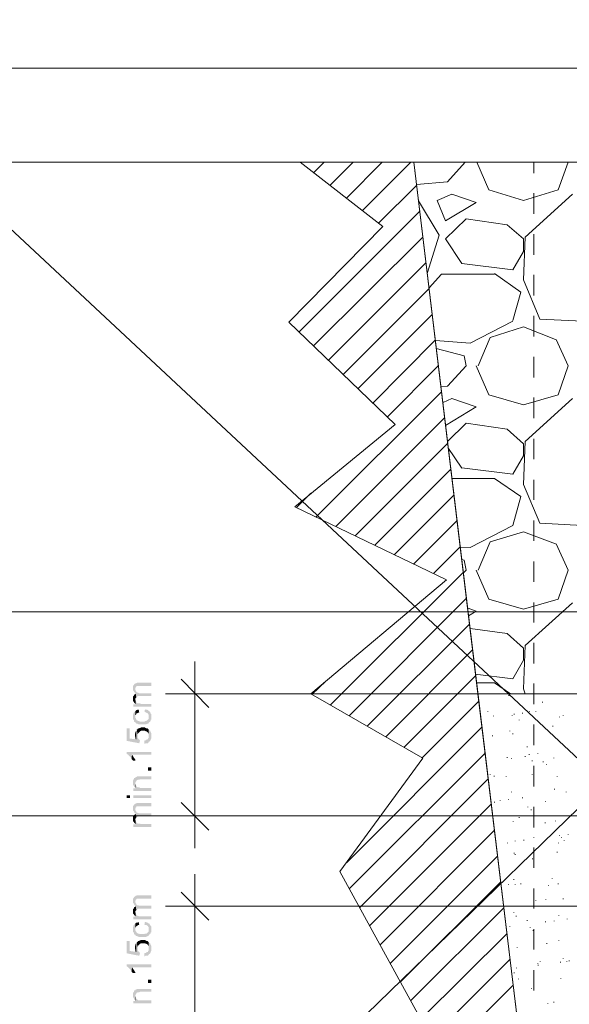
# Model space of a CAD drawing. Header units: inches. Extents: x -5286 to 1958, y -185 to 1019.
# Tile 24 of 62: x -4987 to -4860, y 237 to 465. Entities that reach past the tile are written whole.
import ezdxf

# ---------------------------------------------------------------- set-up
doc = ezdxf.new("R2010")
doc.units = ezdxf.units.IN
doc.header["$MEASUREMENT"] = 0
doc.layers.add('SCHEMAT', color=7, linetype='CONTINUOUS', lineweight=9)

msp = doc.modelspace()

# ---------------------------------------------------------------- hatches: boundary and pattern name
at = {"layer": 'SCHEMAT', "linetype": 'Continuous'}
for points in [[(-4960.5, 310), (-4960.5, 309.89), (-4960.5, 309.67), (-4960.39, 309.44), (-4960.27, 309.33), (-4960.27, 309.22), (-4960.16, 309.11), (-4960.05, 309), (-4959.94, 308.89), (-4959.94, 310), (-4959.83, 310.22), (-4959.83, 310.33), (-4959.72, 310.33), (-4959.72, 310.56), (-4959.5, 310.56), (-4956.27, 310.56), (-4956.27, 311.33), (-4959.5, 311.33), (-4959.72, 311.22), (-4959.83, 311.22), (-4959.94, 311.11), (-4960.05, 311.11), (-4960.16, 311), (-4960.27, 310.89), (-4960.27, 310.78), (-4960.39, 310.67), (-4960.5, 310.56), (-4960.5, 310.22)], [(-4959.94, 308.89), (-4959.83, 308.78), (-4959.72, 307.89), (-4959.72, 308), (-4959.61, 308), (-4959.5, 308.11), (-4959.39, 308.22), (-4956.27, 308.22), (-4956.27, 308.89), (-4959.05, 308.89), (-4959.27, 309), (-4959.39, 309), (-4959.5, 309.11), (-4959.61, 309.11), (-4959.72, 309.22), (-4959.72, 309.33), (-4959.83, 309.44), (-4959.83, 309.56), (-4959.94, 309.67), (-4959.94, 309.89)], [(-4960.5, 307.67), (-4960.5, 307.44), (-4960.5, 307.11), (-4960.39, 307), (-4960.27, 306.89), (-4960.27, 306.78), (-4960.16, 306.67), (-4960.05, 306.56), (-4959.94, 306.44), (-4959.94, 307.44), (-4959.94, 307.67), (-4959.83, 307.78), (-4959.72, 307.89), (-4959.83, 308.78), (-4959.94, 308.67), (-4960.16, 308.56), (-4960.27, 308.56), (-4960.27, 308.33), (-4960.39, 308.22), (-4960.5, 308.11), (-4960.5, 307.78)], [(-4959.94, 306.44), (-4959.83, 306.33), (-4959.83, 307.11), (-4959.94, 307.33), (-4959.94, 307.44)], [(-4960.39, 306.33), (-4960.39, 305.78), (-4956.27, 305.78), (-4956.27, 306.44), (-4958.72, 306.44), (-4958.83, 306.56), (-4959.16, 306.56), (-4959.27, 306.56), (-4959.39, 306.56), (-4959.61, 306.67), (-4959.72, 306.78), (-4959.72, 306.89), (-4959.83, 307), (-4959.83, 306.33)], [(-4959.94, 304.78), (-4959.94, 303.56), (-4959.94, 303.89), (-4959.83, 303.89), (-4959.72, 304.11), (-4959.72, 304.22), (-4959.61, 304.22), (-4959.39, 304.33), (-4959.27, 304.44), (-4959.05, 304.44), (-4959.16, 305.11), (-4959.27, 305.11), (-4959.39, 305.11), (-4959.61, 305), (-4959.72, 305), (-4959.83, 304.89)], [(-4957.83, 304.56), (-4957.72, 304.56), (-4957.5, 304.44), (-4957.39, 304.44), (-4957.27, 304.33), (-4957.05, 304.22), (-4956.94, 304), (-4956.83, 303.89), (-4956.83, 303.78), (-4956.83, 303.67), (-4956.83, 302.11), (-4956.72, 302.22), (-4956.5, 302.33), (-4956.5, 302.44), (-4956.39, 302.56), (-4956.39, 302.78), (-4956.27, 302.78), (-4956.27, 303), (-4956.27, 303.78), (-4956.27, 303.89), (-4956.27, 304.11), (-4956.39, 304.22), (-4956.5, 304.33), (-4956.5, 304.56), (-4956.61, 304.56), (-4956.61, 304.67), (-4956.72, 304.78), (-4956.83, 304.78), (-4956.94, 304.89), (-4957.05, 305), (-4957.27, 305.11), (-4957.39, 305.11), (-4957.61, 305.11), (-4957.72, 305.22)], [(-4960.5, 303.44), (-4960.5, 303.33), (-4960.5, 302.89), (-4960.39, 302.78), (-4960.27, 302.67), (-4960.27, 302.56), (-4960.27, 302.44), (-4960.16, 302.22), (-4959.94, 302.22), (-4959.94, 302.11), (-4959.83, 302), (-4959.72, 301.89), (-4959.5, 301.89), (-4959.39, 301.78), (-4959.27, 301.78), (-4959.16, 301.67), (-4959.05, 301.67), (-4958.83, 301.67), (-4957.83, 301.67), (-4957.72, 301.67), (-4957.5, 301.67), (-4957.39, 301.78), (-4957.27, 301.78), (-4957.05, 301.89), (-4956.94, 301.89), (-4956.83, 302), (-4956.83, 302.11), (-4956.83, 303.44), (-4956.83, 303.33), (-4956.83, 303.11), (-4956.83, 303), (-4956.94, 302.89), (-4957.05, 302.78), (-4957.16, 302.67), (-4957.27, 302.56), (-4957.39, 302.56), (-4957.5, 302.44), (-4957.72, 302.44), (-4957.83, 302.33), (-4958.94, 302.33), (-4959.05, 302.44), (-4959.16, 302.44), (-4959.39, 302.56), (-4959.61, 302.67), (-4959.72, 302.78), (-4959.72, 302.89), (-4959.83, 303.11), (-4959.94, 303.22), (-4959.94, 303.56), (-4959.94, 304.78), (-4960.05, 304.67), (-4960.16, 304.56), (-4960.27, 304.56), (-4960.27, 304.44), (-4960.39, 304.22), (-4960.39, 304.11), (-4960.5, 303.89), (-4960.5, 303.67)], [(-4961.94, 300.78), (-4961.94, 297.89), (-4959.05, 297.33), (-4958.83, 298), (-4959.05, 298.11), (-4959.05, 298.22), (-4959.16, 298.22), (-4959.27, 298.44), (-4959.39, 298.56), (-4959.39, 298.78), (-4959.39, 299.11), (-4959.61, 300.56), (-4959.72, 300.33), (-4959.72, 298.22), (-4961.27, 298.44), (-4961.27, 300.78)], [(-4959.61, 300.56), (-4959.39, 299.11), (-4959.39, 299.33), (-4959.39, 299.56), (-4959.27, 299.67), (-4959.16, 299.78), (-4959.05, 299.89), (-4958.94, 300), (-4958.83, 300.11), (-4958.61, 300.22), (-4958.5, 300.22), (-4958.27, 300.22), (-4957.83, 300.22), (-4957.72, 300.22), (-4957.5, 300.11), (-4957.39, 300.11), (-4957.27, 300), (-4957.16, 299.89), (-4957.05, 299.89), (-4957.05, 299.78), (-4956.94, 299.67), (-4956.83, 299.44), (-4956.83, 299.33), (-4956.83, 299.11), (-4956.83, 300.44), (-4956.83, 300.56), (-4956.94, 300.56), (-4957.05, 300.67), (-4957.16, 300.78), (-4957.39, 300.78), (-4957.61, 300.89), (-4957.72, 301), (-4958.61, 301), (-4958.83, 300.89), (-4958.94, 300.89), (-4959.05, 300.78), (-4959.16, 300.78), (-4959.39, 300.67), (-4959.39, 300.56)], [(-4957.83, 297.89), (-4957.83, 297.22), (-4957.72, 297.22), (-4957.61, 297.33), (-4957.39, 297.33), (-4957.27, 297.33), (-4957.05, 297.33), (-4956.94, 297.44), (-4956.83, 297.67), (-4956.61, 297.78), (-4956.5, 297.89), (-4956.5, 298), (-4956.39, 298.11), (-4956.39, 298.22), (-4956.27, 298.44), (-4956.27, 298.56), (-4956.27, 299.11), (-4956.27, 299.56), (-4956.27, 299.67), (-4956.39, 299.89), (-4956.5, 300.11), (-4956.5, 300.22), (-4956.72, 300.33), (-4956.83, 300.44), (-4956.83, 299.11), (-4956.83, 298.89), (-4956.83, 298.78), (-4956.83, 298.56), (-4956.94, 298.56), (-4957.05, 298.33), (-4957.05, 298.22), (-4957.27, 298.22), (-4957.39, 298.11), (-4957.5, 298), (-4957.72, 298)], [(-4960.05, 299.22), (-4960.05, 298.89), (-4959.94, 298.78), (-4959.94, 298.56), (-4959.94, 298.44), (-4959.83, 298.22), (-4959.72, 298.22), (-4959.72, 300.33), (-4959.72, 300.22), (-4959.83, 300.11), (-4959.94, 299.89), (-4959.94, 299.67), (-4960.05, 299.56), (-4960.05, 299.33)], [(-4961.94, 295.33), (-4961.94, 294.89), (-4961.83, 294.78), (-4961.72, 294.78), (-4961.61, 294.67), (-4961.5, 294.56), (-4961.39, 294.44), (-4961.27, 294.33), (-4961.16, 294.22), (-4961.05, 294.11), (-4960.94, 293.89), (-4960.83, 293.89), (-4960.83, 293.67), (-4960.72, 294.67), (-4956.27, 294.67), (-4956.27, 295.33)], [(-4960.83, 293.67), (-4960.72, 293.56), (-4960.61, 293.44), (-4960.5, 293.33), (-4959.94, 293.33), (-4959.94, 293.44), (-4959.94, 293.56), (-4960.05, 293.67), (-4960.16, 293.89), (-4960.27, 294), (-4960.39, 294.22), (-4960.5, 294.33), (-4960.5, 294.44), (-4960.61, 294.56), (-4960.72, 294.67)], [(-4956.27, 291), (-4956.27, 291.78), (-4957.05, 291.78), (-4957.05, 291)], [(-4960.5, 288.22), (-4960.5, 288), (-4960.5, 287.78), (-4960.39, 287.67), (-4960.27, 287.44), (-4960.27, 287.33), (-4960.16, 287.22), (-4960.05, 287.11), (-4959.94, 287.11), (-4959.94, 288.11), (-4959.94, 288.22), (-4959.83, 288.44), (-4959.72, 288.56), (-4959.72, 288.67), (-4959.61, 288.78), (-4959.39, 288.89), (-4959.05, 288.89), (-4958.83, 289), (-4956.27, 289), (-4956.27, 289.67), (-4959.5, 289.67), (-4959.61, 289.56), (-4959.72, 289.56), (-4959.94, 289.44), (-4959.94, 289.33), (-4960.16, 289.33), (-4960.27, 289.22), (-4960.27, 289.11), (-4960.39, 288.89), (-4960.39, 288.78), (-4960.5, 288.78), (-4960.5, 288.44)], [(-4960.39, 286.89), (-4960.39, 286.33), (-4956.27, 286.33), (-4956.27, 287), (-4958.83, 287), (-4959.05, 287.11), (-4959.16, 287.11), (-4959.39, 287.11), (-4959.5, 287.22), (-4959.61, 287.33), (-4959.72, 287.33), (-4959.72, 287.44), (-4959.83, 287.67), (-4959.83, 286.89)], [(-4959.94, 287.11), (-4959.83, 286.89), (-4959.83, 287.78), (-4959.94, 287.89), (-4959.94, 288.11)], [(-4961.16, 284.67), (-4961.16, 285.33), (-4961.94, 285.33), (-4961.94, 284.67)], [(-4956.27, 284.67), (-4956.27, 285.33), (-4960.39, 285.33), (-4960.39, 284.67)], [(-4960.5, 282.22), (-4960.5, 282.11), (-4960.5, 281.89), (-4960.39, 281.67), (-4960.27, 281.56), (-4960.27, 281.44), (-4960.16, 281.33), (-4960.05, 281.22), (-4959.94, 281.11), (-4959.94, 282.22), (-4959.83, 282.44), (-4959.83, 282.56), (-4959.72, 282.56), (-4959.72, 282.78), (-4959.5, 282.78), (-4956.27, 282.78), (-4956.27, 283.56), (-4959.5, 283.56), (-4959.72, 283.44), (-4959.83, 283.44), (-4959.94, 283.33), (-4960.05, 283.33), (-4960.16, 283.22), (-4960.27, 283.11), (-4960.39, 282.89), (-4960.5, 282.78), (-4960.5, 282.44)], [(-4960.5, 279.89), (-4960.5, 279.67), (-4960.5, 279.33), (-4960.39, 279.22), (-4960.27, 279.11), (-4960.16, 278.89), (-4960.05, 278.78), (-4959.94, 278.67), (-4959.94, 279.67), (-4959.94, 279.89), (-4959.83, 280), (-4959.72, 280.22), (-4959.83, 281), (-4959.94, 280.89), (-4960.16, 280.78), (-4960.27, 280.78), (-4960.27, 280.56), (-4960.39, 280.56), (-4960.5, 280.33), (-4960.5, 280)], [(-4959.94, 281.11), (-4959.83, 281), (-4959.72, 280.22), (-4959.61, 280.22), (-4959.5, 280.33), (-4959.39, 280.44), (-4956.27, 280.44), (-4956.27, 281.11), (-4959.05, 281.11), (-4959.27, 281.22), (-4959.39, 281.22), (-4959.5, 281.33), (-4959.61, 281.33), (-4959.72, 281.44), (-4959.72, 281.56), (-4959.83, 281.67), (-4959.83, 281.78), (-4959.94, 281.89), (-4959.94, 282.11)], [(-4960.39, 278.56), (-4960.39, 278), (-4956.27, 278), (-4956.27, 278.67), (-4958.72, 278.67), (-4958.83, 278.78), (-4959.16, 278.78), (-4959.27, 278.78), (-4959.39, 278.78), (-4959.61, 278.89), (-4959.72, 279.11), (-4959.83, 279.22), (-4959.83, 278.56)], [(-4959.94, 278.67), (-4959.83, 278.56), (-4959.83, 279.33), (-4959.94, 279.56), (-4959.94, 279.67)], [(-4960.5, 260.89), (-4960.5, 260.78), (-4960.5, 260.56), (-4960.39, 260.33), (-4960.27, 260.22), (-4960.27, 260.11), (-4960.16, 259.89), (-4960.05, 259.89), (-4959.94, 259.78), (-4959.94, 260.89), (-4959.83, 261.11), (-4959.83, 261.22), (-4959.72, 261.22), (-4959.72, 261.33), (-4959.5, 261.44), (-4956.27, 261.44), (-4956.27, 262.22), (-4959.5, 262.22), (-4959.72, 262.11), (-4959.83, 262.11), (-4959.94, 262), (-4960.05, 261.89), (-4960.16, 261.89), (-4960.27, 261.78), (-4960.27, 261.67), (-4960.39, 261.56), (-4960.5, 261.33), (-4960.5, 261.11)], [(-4960.5, 258.56), (-4960.5, 258.33), (-4960.5, 258), (-4960.39, 257.89), (-4960.27, 257.78), (-4960.27, 257.67), (-4960.16, 257.56), (-4960.05, 257.44), (-4959.94, 257.33), (-4959.94, 258.33), (-4959.94, 258.56), (-4959.83, 258.67), (-4959.72, 258.78), (-4959.83, 259.67), (-4959.94, 259.56), (-4960.16, 259.44), (-4960.27, 259.33), (-4960.27, 259.22), (-4960.39, 259.11), (-4960.5, 259), (-4960.5, 258.67)], [(-4959.94, 259.78), (-4959.83, 259.67), (-4959.72, 258.78), (-4959.72, 258.89), (-4959.61, 258.89), (-4959.5, 259), (-4959.39, 259.11), (-4956.27, 259.11), (-4956.27, 259.78), (-4959.05, 259.78), (-4959.27, 259.89), (-4959.39, 259.89), (-4959.5, 259.89), (-4959.61, 260), (-4959.72, 260.11), (-4959.72, 260.22), (-4959.83, 260.33), (-4959.83, 260.44), (-4959.94, 260.56), (-4959.94, 260.78)], [(-4960.39, 257.22), (-4960.39, 256.67), (-4956.27, 256.67), (-4956.27, 257.33), (-4958.72, 257.33), (-4958.83, 257.33), (-4959.16, 257.33), (-4959.27, 257.44), (-4959.39, 257.44), (-4959.61, 257.56), (-4959.72, 257.67), (-4959.72, 257.78), (-4959.83, 257.89), (-4959.83, 257.22)], [(-4959.94, 257.33), (-4959.83, 257.22), (-4959.83, 258), (-4959.94, 258.22), (-4959.94, 258.33)], [(-4960.5, 254.33), (-4960.5, 254.22), (-4960.5, 253.78), (-4960.39, 253.67), (-4960.27, 253.56), (-4960.27, 253.33), (-4960.16, 253.11), (-4959.94, 253.11), (-4959.94, 253), (-4959.83, 252.89), (-4959.72, 252.78), (-4959.5, 252.78), (-4959.39, 252.67), (-4959.27, 252.67), (-4959.16, 252.56), (-4959.05, 252.56), (-4958.83, 252.56), (-4957.83, 252.56), (-4957.72, 252.56), (-4957.5, 252.56), (-4957.39, 252.67), (-4957.27, 252.67), (-4957.05, 252.78), (-4956.94, 252.78), (-4956.83, 252.89), (-4956.83, 253), (-4956.83, 254.33), (-4956.83, 254.22), (-4956.83, 254), (-4956.83, 253.89), (-4956.94, 253.78), (-4957.05, 253.67), (-4957.16, 253.56), (-4957.27, 253.44), (-4957.39, 253.33), (-4957.5, 253.33), (-4957.72, 253.33), (-4957.83, 253.22), (-4958.94, 253.22), (-4959.05, 253.33), (-4959.16, 253.33), (-4959.39, 253.33), (-4959.39, 253.44), (-4959.61, 253.56), (-4959.72, 253.67), (-4959.72, 253.78), (-4959.83, 253.89), (-4959.94, 254.11), (-4959.94, 254.44), (-4959.94, 255.67), (-4960.05, 255.56), (-4960.16, 255.44), (-4960.27, 255.33), (-4960.39, 255.11), (-4960.39, 255), (-4960.5, 254.78), (-4960.5, 254.56)], [(-4959.94, 255.67), (-4959.94, 254.44), (-4959.94, 254.78), (-4959.83, 254.78), (-4959.72, 255), (-4959.72, 255.11), (-4959.61, 255.11), (-4959.39, 255.22), (-4959.27, 255.33), (-4959.05, 255.33), (-4959.16, 256), (-4959.27, 256), (-4959.39, 255.89), (-4959.61, 255.89), (-4959.72, 255.89), (-4959.83, 255.78)], [(-4957.83, 255.33), (-4957.72, 255.33), (-4957.5, 255.33), (-4957.39, 255.33), (-4957.27, 255.22), (-4957.05, 255.11), (-4956.94, 254.89), (-4956.83, 254.78), (-4956.83, 254.67), (-4956.83, 254.56), (-4956.83, 253), (-4956.72, 253.11), (-4956.5, 253.22), (-4956.5, 253.33), (-4956.39, 253.44), (-4956.39, 253.67), (-4956.27, 253.67), (-4956.27, 253.89), (-4956.27, 254.67), (-4956.27, 254.78), (-4956.27, 255), (-4956.39, 255.11), (-4956.5, 255.22), (-4956.5, 255.33), (-4956.61, 255.44), (-4956.61, 255.56), (-4956.72, 255.67), (-4956.83, 255.67), (-4956.94, 255.78), (-4957.05, 255.89), (-4957.27, 255.89), (-4957.39, 256), (-4957.61, 256), (-4957.72, 256.11)], [(-4961.94, 251.67), (-4961.94, 248.78), (-4959.05, 248.22), (-4958.83, 248.89), (-4959.05, 249), (-4959.05, 249.11), (-4959.16, 249.11), (-4959.27, 249.33), (-4959.39, 249.44), (-4959.39, 249.67), (-4959.39, 249.89), (-4959.61, 251.33), (-4959.72, 251.22), (-4959.72, 249.11), (-4961.27, 249.33), (-4961.27, 251.67)], [(-4960.05, 250.11), (-4960.05, 249.78), (-4959.94, 249.67), (-4959.94, 249.44), (-4959.94, 249.33), (-4959.83, 249.11), (-4959.72, 249.11), (-4959.72, 251.22), (-4959.72, 251.11), (-4959.83, 251), (-4959.94, 250.78), (-4959.94, 250.56), (-4960.05, 250.44), (-4960.05, 250.22)], [(-4959.61, 251.33), (-4959.39, 249.89), (-4959.39, 250.22), (-4959.39, 250.44), (-4959.27, 250.56), (-4959.16, 250.67), (-4959.05, 250.78), (-4958.94, 250.89), (-4958.83, 251), (-4958.61, 251.11), (-4958.5, 251.11), (-4958.27, 251.11), (-4957.83, 251.11), (-4957.72, 251.11), (-4957.5, 251), (-4957.39, 251), (-4957.27, 250.89), (-4957.16, 250.78), (-4957.05, 250.78), (-4957.05, 250.67), (-4956.94, 250.56), (-4956.83, 250.33), (-4956.83, 250.22), (-4956.83, 249.89), (-4956.83, 251.33), (-4956.94, 251.44), (-4957.05, 251.56), (-4957.16, 251.67), (-4957.39, 251.67), (-4957.61, 251.78), (-4957.72, 251.89), (-4958.61, 251.89), (-4958.83, 251.78), (-4958.94, 251.78), (-4959.05, 251.67), (-4959.16, 251.67), (-4959.39, 251.56), (-4959.39, 251.44)], [(-4957.83, 248.78), (-4957.83, 248.11), (-4957.72, 248.11), (-4957.61, 248.22), (-4957.39, 248.22), (-4957.27, 248.22), (-4957.05, 248.22), (-4956.94, 248.33), (-4956.83, 248.56), (-4956.61, 248.67), (-4956.5, 248.78), (-4956.5, 248.89), (-4956.39, 249), (-4956.39, 249.11), (-4956.27, 249.33), (-4956.27, 249.44), (-4956.27, 249.89), (-4956.27, 250.44), (-4956.27, 250.56), (-4956.39, 250.78), (-4956.5, 251), (-4956.5, 251.11), (-4956.72, 251.22), (-4956.83, 251.33), (-4956.83, 249.89), (-4956.83, 249.78), (-4956.83, 249.67), (-4956.83, 249.44), (-4956.94, 249.33), (-4957.05, 249.22), (-4957.05, 249.11), (-4957.27, 249.11), (-4957.39, 249), (-4957.5, 248.89), (-4957.72, 248.89)], [(-4961.94, 246.22), (-4961.94, 245.78), (-4961.83, 245.67), (-4961.72, 245.67), (-4961.61, 245.56), (-4961.5, 245.44), (-4961.39, 245.33), (-4961.27, 245.22), (-4961.16, 245.11), (-4961.05, 245), (-4960.94, 244.78), (-4960.83, 244.78), (-4960.83, 244.56), (-4960.72, 245.56), (-4956.27, 245.56), (-4956.27, 246.22)], [(-4960.83, 244.56), (-4960.72, 244.44), (-4960.61, 244.33), (-4960.5, 244.22), (-4959.94, 244.22), (-4959.94, 244.33), (-4959.94, 244.44), (-4960.05, 244.56), (-4960.16, 244.78), (-4960.27, 244.89), (-4960.39, 245.11), (-4960.5, 245.22), (-4960.5, 245.33), (-4960.61, 245.44), (-4960.72, 245.56)], [(-4956.27, 241.89), (-4956.27, 242.67), (-4957.05, 242.67), (-4957.05, 241.89)], [(-4960.5, 239.11), (-4960.5, 238.89), (-4960.5, 238.67), (-4960.39, 238.56), (-4960.27, 238.33), (-4960.27, 238.22), (-4960.16, 238.11), (-4960.05, 238), (-4959.94, 237.89), (-4959.94, 239), (-4959.94, 239.11), (-4959.83, 239.33), (-4959.72, 239.44), (-4959.72, 239.56), (-4959.61, 239.67), (-4959.39, 239.78), (-4959.05, 239.78), (-4958.83, 239.89), (-4956.27, 239.89), (-4956.27, 240.56), (-4959.5, 240.56), (-4959.61, 240.44), (-4959.72, 240.44), (-4959.94, 240.33), (-4959.94, 240.22), (-4960.16, 240.22), (-4960.27, 240.11), (-4960.27, 239.89), (-4960.39, 239.78), (-4960.39, 239.67), (-4960.5, 239.67), (-4960.5, 239.33)], [(-4959.94, 237.89), (-4959.83, 237.78), (-4959.83, 238.67), (-4959.94, 238.78), (-4959.94, 239)], [(-4960.39, 237.78), (-4960.39, 237.22), (-4956.27, 237.22), (-4956.27, 237.89), (-4958.83, 237.89), (-4959.05, 237.89), (-4959.16, 237.89), (-4959.39, 238), (-4959.5, 238.11), (-4959.61, 238.22), (-4959.72, 238.22), (-4959.72, 238.33), (-4959.83, 238.56), (-4959.83, 237.78)]]:
    msp.add_hatch(color=0, dxfattribs=at).paths.add_polyline_path(points)

# ---------------------------------------------------------------- linework, layer by layer
msp.add_lwpolyline([(-5286.18, 693.99), (-4496.24, -43.81), (-4099.28, 1019.26), (-5254.42, -103.31)], dxfattribs=at)
at = {"layer": 'SCHEMAT', "color": 0, "linetype": 'Continuous'}
for points in [[(-4509.27, 97.33), (-4509.27, 453.33), (-5058.39, 453.33), (-5058.39, 97.33), (-4509.27, 97.33)], [(-5050.94, 431.67), (-4515.72, 431.67)], [(-4895.61, 431.67), (-4921.83, 431.67), (-4902.72, 416.78), (-4924.5, 394.67), (-4899.94, 371), (-4923.05, 352), (-4888.05, 335.11), (-4919.39, 308.78), (-4893.5, 293.89), (-4912.72, 267.67), (-4892.5, 230.89)], [(-4867.83, 201.89), (-4895.61, 431.67), (-4921.83, 431.67)], [(-4918.72, 429.22), (-4916.27, 431.67)], [(-4914.94, 426.33), (-4909.61, 431.67)], [(-4911.16, 423.33), (-4902.94, 431.67)], [(-4907.39, 420.56), (-4896.27, 431.67)], [(-4905.72, 431.67), (-4754.5, 431.67)], [(-4895.61, 431.67), (-4867.83, 201.89), (-4792.27, 201.89), (-4764.5, 431.67), (-4895.61, 431.67)], [(-4880.83, 308.78), (-4871.39, 231.33), (-4788.72, 231.33), (-4779.39, 308.78), (-4880.83, 308.78), (-4895.61, 431.67)], [(-4880.83, 308.78), (-4779.39, 308.78), (-4764.5, 431.67), (-4895.61, 431.67)], [(-4883.72, 431.67), (-4887.83, 427.11)], [(-4881.05, 431.67), (-4878.27, 425.22)], [(-4867.83, 431.67), (-4867.83, 429.11)], [(-4862.27, 425.22), (-4859.94, 431.67)], [(-4903.72, 417.56), (-4894.94, 426.22)], [(-4887.83, 427.11), (-4894.94, 426.44)], [(-4886.83, 424.22), (-4890.16, 422.78)], [(-4881.16, 422.33), (-4886.83, 424.22)], [(-4878.27, 425.22), (-4870.27, 422.78)], [(-4870.27, 422.78), (-4862.27, 425.22)], [(-4858.94, 424.22), (-4869.83, 414.33)], [(-4867.83, 424.44), (-4867.83, 419.67)], [(-4889.72, 414.78), (-4894.5, 422.67)], [(-4890.16, 422.78), (-4888.27, 418.11), (-4881.16, 422.33)], [(-4922.16, 392.33), (-4894.27, 420.22)], [(-4883.5, 418.56), (-4888.27, 413.89)], [(-4874.05, 417.11), (-4883.5, 418.56)], [(-4870.27, 413.89), (-4874.05, 417.11)], [(-4918.83, 389.11), (-4893.5, 414.33)], [(-4892.5, 405.89), (-4889.72, 414.78)], [(-4869.83, 414.33), (-4870.27, 404.44)], [(-4867.83, 415), (-4867.83, 410.22)], [(-4888.27, 413.89), (-4884.5, 408.22)], [(-4870.27, 411), (-4870.27, 413.89)], [(-4872.72, 406.78), (-4870.27, 411)], [(-4915.39, 385.78), (-4892.83, 408.33)], [(-4884.5, 408.22), (-4872.72, 406.78)], [(-4892.05, 402.56), (-4889.16, 405.78)], [(-4889.16, 405.78), (-4876.94, 405.78)], [(-4876.94, 405.89), (-4870.83, 401.56)], [(-4867.83, 405.56), (-4867.83, 400.78)], [(-4870.27, 404.44), (-4866.5, 395.33)], [(-4911.94, 382.56), (-4892.05, 402.44)], [(-4870.83, 401.56), (-4872.72, 395)], [(-4908.5, 379.22), (-4891.39, 396.44)], [(-4867.83, 396.11), (-4867.83, 391.33)], [(-4872.72, 394.89), (-4882.61, 389.78)], [(-4866.5, 395.33), (-4856.61, 394.89)], [(-4877.94, 391.11), (-4870.27, 393.56)], [(-4870.27, 393.56), (-4862.83, 390.67)], [(-4905.16, 375.89), (-4890.61, 390.56)], [(-4882.61, 389.78), (-4890.61, 390.44)], [(-4880.72, 384.56), (-4877.94, 391.11)], [(-4862.72, 390.67), (-4859.94, 384.56)], [(-4883.94, 386.89), (-4890.39, 388.56)], [(-4883.5, 384.56), (-4883.94, 386.89)], [(-4867.83, 386.67), (-4867.83, 381.89)], [(-4901.72, 372.67), (-4889.94, 384.56)], [(-4883.5, 384.56), (-4887.83, 379.89)], [(-4881.16, 384.56), (-4878.27, 377.89)], [(-4862.27, 377.89), (-4859.94, 384.56)], [(-4918.16, 349.67), (-4889.16, 378.56)], [(-4887.83, 379.89), (-4889.39, 379.67)], [(-4878.27, 377.89), (-4870.27, 375.56)], [(-4870.27, 375.56), (-4862.27, 377.89)], [(-4886.83, 377), (-4888.83, 376.11)], [(-4881.16, 375.11), (-4886.83, 377)], [(-4858.94, 377), (-4869.83, 367.11)], [(-4867.83, 377.22), (-4867.83, 372.44)], [(-4888.27, 370.78), (-4881.16, 375.11)], [(-4913.61, 347.44), (-4888.5, 372.56)], [(-4883.5, 371.33), (-4887.83, 367.11)], [(-4874.05, 369.89), (-4883.5, 371.33)], [(-4870.27, 366.56), (-4874.05, 369.89)], [(-4909.05, 345.33), (-4887.72, 366.67)], [(-4869.83, 367.11), (-4870.27, 357.11)], [(-4870.27, 363.78), (-4870.27, 366.56)], [(-4867.83, 367.67), (-4867.83, 363)], [(-4887.72, 365.67), (-4884.5, 360.89)], [(-4872.72, 359.56), (-4870.27, 363.78)], [(-4904.61, 343.11), (-4887.05, 360.67)], [(-4884.5, 361), (-4872.72, 359.56)], [(-4886.83, 358.56), (-4876.94, 358.56)], [(-4876.94, 358.56), (-4870.83, 354.33)], [(-4867.83, 358.22), (-4867.83, 353.56)], [(-4922.61, 351.89), (-4919.39, 355.11)], [(-4870.27, 357.11), (-4866.5, 348.22)], [(-4900.16, 340.89), (-4886.27, 354.78)], [(-4870.83, 354.33), (-4872.72, 347.67)], [(-4895.61, 338.78), (-4885.61, 348.78)], [(-4867.83, 348.78), (-4867.83, 344.11)], [(-4866.5, 348.22), (-4856.61, 347.67)], [(-4872.72, 347.67), (-4882.61, 342.56)], [(-4877.94, 343.89), (-4870.27, 346.22)], [(-4870.27, 346.22), (-4862.83, 343.44)], [(-4880.72, 337.33), (-4877.94, 343.89)], [(-4891.05, 336.56), (-4884.83, 342.78)], [(-4882.61, 342.56), (-4884.83, 342.67)], [(-4862.72, 343.44), (-4859.94, 337.33)], [(-4883.94, 339.67), (-4884.5, 339.78)], [(-4883.5, 337.33), (-4883.94, 339.67)], [(-4867.83, 339.33), (-4867.83, 334.67)], [(-4883.5, 337.33), (-4884.16, 336.67)], [(-4881.16, 337.33), (-4878.27, 330.67)], [(-4862.27, 330.67), (-4859.94, 337.33)], [(-4914.83, 306.22), (-4884.16, 336.78)], [(-4910.5, 303.67), (-4883.39, 330.89)], [(-4878.27, 330.67), (-4870.27, 328.33)], [(-4870.27, 328.33), (-4862.27, 330.67)], [(-4881.16, 327.89), (-4883.05, 328.56)], [(-4882.94, 326.78), (-4881.16, 327.89)], [(-4858.94, 329.78), (-4869.83, 319.89)], [(-4867.83, 329.89), (-4867.83, 325.22)], [(-4996.39, 327.67), (-4849.94, 327.67)], [(-4906.27, 301.33), (-4882.72, 324.89)], [(-4874.05, 322.67), (-4882.61, 323.89)], [(-4870.27, 319.33), (-4874.05, 322.67)], [(-4902.05, 298.78), (-4881.94, 319)], [(-4869.83, 319.89), (-4870.27, 309.89)], [(-4870.27, 316.56), (-4870.27, 319.33)], [(-4867.83, 320.56), (-4867.83, 315.78)], [(-4872.72, 312.22), (-4870.27, 316.56)], [(-4946.16, 316.22), (-4946.16, 301.33)], [(-4942.94, 305.56), (-4949.39, 312.11)], [(-4897.83, 296.44), (-4881.27, 313)], [(-4881.39, 313.33), (-4872.72, 312.22)], [(-4919.05, 308.67), (-4915.94, 311.67)], [(-4881.05, 311.33), (-4876.94, 311.33)], [(-4876.94, 311.33), (-4873.27, 308.78)], [(-4870.27, 309.89), (-4869.83, 308.78)], [(-4867.83, 311.11), (-4867.83, 306.33)], [(-4952.94, 308.78), (-4939.39, 308.78)], [(-4946.16, 308.78), (-4880.83, 308.78)], [(-4873.61, 308.33), (-4873.61, 308.44)], [(-4893.72, 293.89), (-4880.5, 307.11)], [(-4880.5, 306.56), (-4880.5, 306.67)], [(-4865.83, 306.78), (-4865.83, 306.89)], [(-4878.5, 304.56), (-4878.5, 304.67)], [(-4877.16, 303.56), (-4877.16, 303.67)], [(-4872.83, 303.67), (-4872.83, 303.78)], [(-4872.39, 304), (-4872.39, 304.11)], [(-4871.27, 302.67), (-4871.27, 302.78)], [(-4870.5, 304.22), (-4870.5, 304.33)], [(-4868.83, 304.56), (-4868.83, 304.67)], [(-4867.39, 304.67), (-4867.39, 304.78)], [(-4861.94, 303.33), (-4861.94, 303.44)], [(-4861.05, 303.67), (-4861.05, 303.78)], [(-4946.16, 287.89), (-4946.16, 301.33)], [(-4911.05, 269.78), (-4879.83, 301.11)], [(-4867.83, 301.67), (-4867.83, 296.89)], [(-4863.5, 301.22), (-4863.5, 301.33)], [(-4877.39, 299), (-4877.39, 299.11)], [(-4873.39, 300.11), (-4873.39, 300.22)], [(-4872.72, 299.44), (-4872.72, 299.56)], [(-4869.39, 296.44), (-4869.39, 296.56)], [(-4910.5, 263.67), (-4879.05, 295.11)], [(-4874.05, 294), (-4874.05, 294.11)], [(-4873.05, 293.78), (-4873.05, 293.89)], [(-4869.83, 294.22), (-4869.83, 294.33)], [(-4868.94, 294.67), (-4868.94, 294.78)], [(-4866.94, 294.89), (-4866.94, 295)], [(-4863.27, 293.89), (-4863.27, 294)], [(-4868.27, 293.22), (-4868.27, 293.33)], [(-4867.83, 292.11), (-4867.83, 287.33)], [(-4865.72, 293), (-4865.72, 293.11)], [(-4864.94, 292.33), (-4864.94, 292.44)], [(-4908.16, 259.33), (-4878.39, 289.11)], [(-4877.94, 290), (-4877.94, 290.11)], [(-4877.05, 289.67), (-4877.05, 289.78)], [(-4874.27, 289.56), (-4874.27, 289.67)], [(-4868.27, 290), (-4868.27, 290.11)], [(-4862.5, 289.56), (-4862.5, 289.67)], [(-4946.16, 287.89), (-4946.16, 273.11)], [(-4946.16, 287.89), (-4946.16, 273.11)], [(-4863.05, 286.67), (-4863.05, 286.78)], [(-4873.05, 286), (-4873.05, 286.11)], [(-4870.5, 284.67), (-4870.5, 284.78)], [(-4860.39, 286), (-4860.39, 286.11)], [(-4942.94, 277.22), (-4949.39, 283.67)], [(-4942.94, 277.22), (-4949.39, 283.67)], [(-4905.83, 255.11), (-4877.72, 283.22)], [(-4876.94, 283.67), (-4876.94, 283.78)], [(-4875.61, 284), (-4875.61, 284.11)], [(-4873.72, 284.22), (-4873.72, 284.33)], [(-4869.27, 282.56), (-4869.27, 282.67)], [(-4867.83, 282.67), (-4867.83, 277.89)], [(-4865.16, 283.78), (-4865.16, 283.89)], [(-5017.5, 280.56), (-4830.05, 280.56)], [(-4952.94, 280.56), (-4939.39, 280.56)], [(-4952.94, 280.56), (-4939.39, 280.56)], [(-4871.27, 280.11), (-4871.27, 280.22)], [(-4868.5, 281.89), (-4868.5, 282)], [(-4872.61, 279.22), (-4872.61, 279.33)], [(-4865.27, 278.89), (-4865.27, 279)], [(-4862.83, 279.33), (-4862.83, 279.44)], [(-4903.39, 250.78), (-4876.94, 277.22)], [(-4867.83, 275.44), (-4867.83, 275.56)], [(-4861.94, 276), (-4861.94, 276.11)], [(-4861.5, 275.44), (-4861.5, 275.56)], [(-4859.94, 276.22), (-4859.94, 276.33)], [(-4873.94, 274.22), (-4873.94, 274.33)], [(-4872.16, 274.67), (-4872.16, 274.78)], [(-4870.16, 274.89), (-4870.16, 275)], [(-4867.83, 273.22), (-4867.83, 268.56)], [(-4862.16, 274.22), (-4862.16, 274.33)], [(-4860.83, 274.78), (-4860.83, 274.89)], [(-4901.05, 246.44), (-4876.27, 271.22)], [(-4872.39, 271.89), (-4872.39, 272)], [(-4872.16, 271.56), (-4872.16, 271.67)], [(-4862.5, 272.11), (-4862.5, 272.22)], [(-4868.16, 270.56), (-4868.16, 270.67)], [(-4946.16, 267.11), (-4946.16, 252.22)], [(-4898.72, 242.11), (-4875.5, 265.33)], [(-4873.72, 264.67), (-4873.72, 264.78)], [(-4872.5, 265.78), (-4872.5, 265.89)], [(-4872.16, 264.67), (-4872.16, 264.78)], [(-4870.83, 264.78), (-4870.83, 264.89)], [(-4864.5, 264.44), (-4864.5, 264.56)], [(-4863.61, 266), (-4863.61, 266.11)], [(-4862.27, 264.78), (-4862.27, 264.89)], [(-4942.94, 256.44), (-4949.39, 262.89)], [(-4867.83, 263.78), (-4867.83, 259.11)], [(-4952.94, 259.67), (-4939.39, 259.67)], [(-4946.16, 259.67), (-4830.05, 259.67)], [(-4867.39, 260.89), (-4867.39, 261)], [(-4865.05, 261.11), (-4865.05, 261.22)], [(-4861.05, 261.33), (-4861.05, 261.44)], [(-4896.27, 237.89), (-4874.83, 259.33)], [(-4872.5, 258.11), (-4872.5, 258.22)], [(-4871.94, 257.33), (-4871.94, 257.44)], [(-4862.05, 257.44), (-4862.05, 257.56)], [(-4873.39, 254.89), (-4873.39, 255)], [(-4869.39, 256.33), (-4869.39, 256.44)], [(-4865.16, 256), (-4865.16, 256.11)], [(-4863.16, 256.22), (-4863.16, 256.33)], [(-4860.16, 256.67), (-4860.16, 256.78)], [(-4893.94, 233.56), (-4874.05, 253.33)], [(-4868.72, 254.67), (-4868.72, 254.78)], [(-4868.05, 254), (-4868.05, 254.11)], [(-4867.83, 254.33), (-4867.83, 249.67)], [(-4946.16, 238.78), (-4946.16, 252.22)], [(-4864.83, 251), (-4864.83, 251.11)], [(-4862.05, 251.67), (-4862.05, 251.78)], [(-4871.72, 250.11), (-4871.72, 250.22)], [(-4895.05, 225.67), (-4873.39, 247.33)], [(-4866.94, 246.33), (-4866.94, 246.44)], [(-4866.83, 246), (-4866.83, 246.11)], [(-4866.39, 246.89), (-4866.39, 247)], [(-4861.72, 246.67), (-4861.72, 246.78)], [(-4861.05, 247.56), (-4861.05, 247.67)], [(-4860.27, 246.89), (-4860.27, 247)], [(-4859.72, 247), (-4859.72, 247.11)], [(-4872.39, 244.22), (-4872.39, 244.33)], [(-4871.83, 245.33), (-4871.83, 245.44)], [(-4867.83, 244.89), (-4867.83, 240.22)], [(-4901.83, 212.22), (-4872.61, 241.44)], [(-4871.39, 242.78), (-4871.39, 242.89)], [(-4861.61, 242.89), (-4861.61, 243)], [(-4868.39, 240.56), (-4868.39, 240.67)], [(-4946.16, 238.78), (-4946.16, 223.89)], [(-4864.61, 237.11), (-4864.61, 237.22)], [(-4863.27, 237.44), (-4863.27, 237.56)]]:
    msp.add_lwpolyline(points, dxfattribs=at)

doc.saveas('drawing.dxf')
